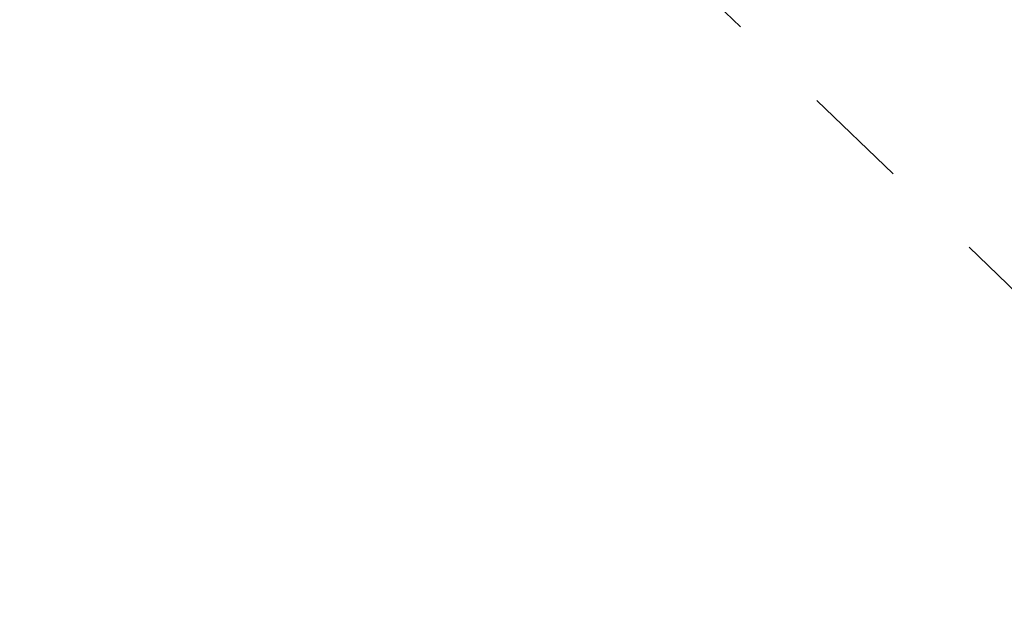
# Model space of a CAD drawing. Extents: x 10527 to 38813, y 13847 to 37526.
# Tile 181 of 256: x 35306.35 to 35313.33, y 36433.75 to 36438. Entities that reach past the tile are written whole.
import ezdxf

# ---------------------------------------------------------------- set-up
doc = ezdxf.new("R2010")
doc.units = 0
doc.header["$LTSCALE"] = 0.5
doc.header["$MEASUREMENT"] = 0
doc.linetypes.add('Д_ТРОТ_ТРУБА', pattern=[3, 1.5, -1.5])
doc.layers.add('(025) Дорога', color=7, linetype='Continuous')
doc.layers.add('.', color=7, linetype='Continuous', lineweight=15)

# ---------------------------------------------------------------- blocks, each defined once
blk = doc.blocks.new('gergrgrre')
at = {"layer": '(025) Дорога', "linetype": 'Д_ТРОТ_ТРУБА', "flags": 128}
blk.add_lwpolyline([(360145.9987, 4200561.788), (360141.3133, 4200556.9719), (360139.3401, 4200559.0229), (360136.946, 4200556.9193), (360159.7805, 4200534.7975), (360166.7484, 4200541.7737), (360145.9987, 4200561.788)], dxfattribs=at)

msp = doc.modelspace()

# ---------------------------------------------------------------- hatches: boundary and pattern name
at = {"layer": '.', "ltscale": 0.149071}
h = msp.add_hatch(color=256, dxfattribs=at)
h.dxf.hatch_style = 1
h.set_gradient(color1=(255, 255, 255), tint=1)
h.paths.add_polyline_path([(35043.2971, 36082.0132), (36343.2971, 36082.0132), (36343.2971, 37217.0132), (35043.2971, 37217.0132)])
h.paths.add_polyline_path([(35058.2971, 37202.0132), (36328.2971, 37202.0132), (36328.2971, 36097.0132), (35058.2971, 36097.0132)], flags=16)

# ---------------------------------------------------------------- block references
at = {"linetype": 'Continuous'}
msp.add_blockref('gergrgrre', (-324846.9437, -4164111.8779), dxfattribs=at)

doc.saveas('drawing.dxf')
